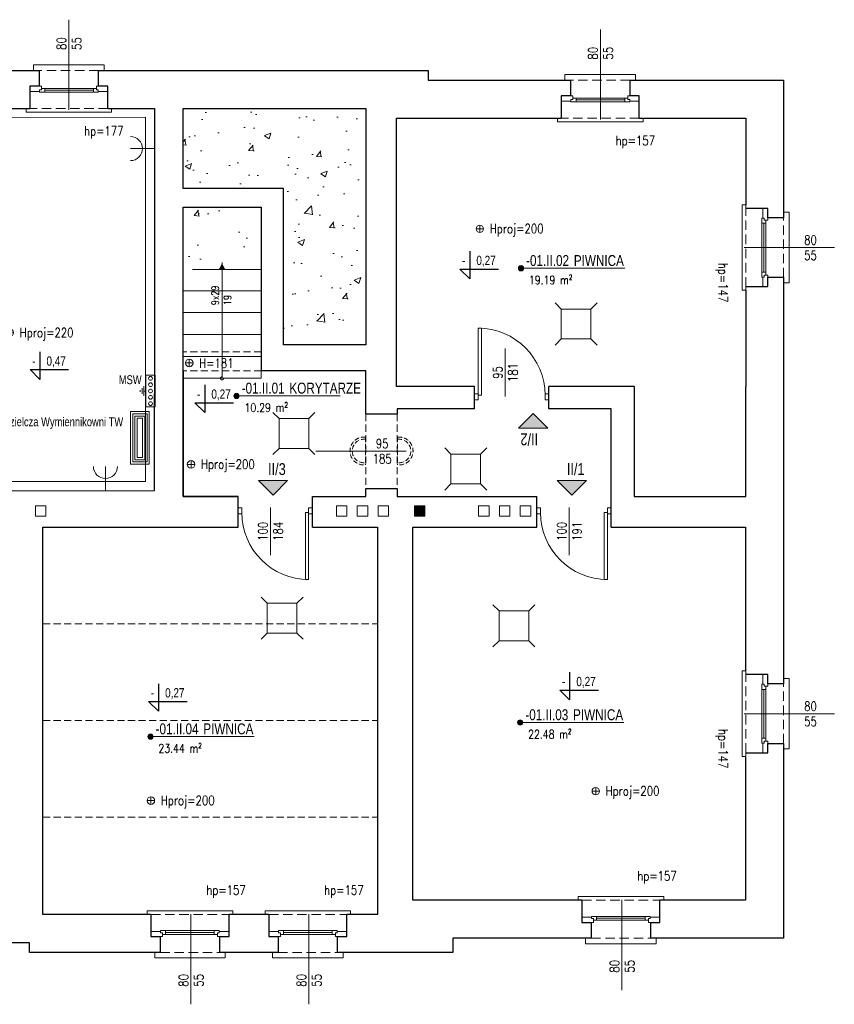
# Model space of a CAD drawing. Header units: millimetres. Extents: x 284606 to 628701, y -213781 to -93475.
# Tile 94 of 102: x 313745 to 314841, y -102300 to -100976. Entities that reach past the tile are written whole.
import ezdxf
from ezdxf.enums import TextEntityAlignment as Align

# ---------------------------------------------------------------- set-up
doc = ezdxf.new("R2010")
doc.units = ezdxf.units.MM
doc.linetypes.add('ACAD_ISO10W100', pattern=[18, 12, -3, 0, -3])
doc.linetypes.add('HIDDEN', pattern=[9.525, 6.35, -3.175])
doc.layers.get('0').update_dxf_attribs({"lineweight": 0})
for name, color, linetype, lineweight in [('!STR_Konstrukcja 0.20', 200, 'Continuous', 20), ('!STR_Konstrukcja 0.30', 64, 'Continuous', 30), ('!STR_Ocieplenie 0.05', 1, 'Continuous', 5), ('!STR_Opisy 0.09', 8, 'Continuous', 9), ('!STR_Przerywana 0.09', 8, 'HIDDEN', 9), ('!STR_Stolarka drzwiowa', 8, 'Continuous', 15), ('!STR_Stolarka okienna', 72, 'Continuous', 15), ('I-ee-tekst', 7, 'Continuous', 13)]:
    doc.layers.add(name, color=color, linetype=linetype, lineweight=lineweight)
for name, color, linetype, lineweight, true_color in [('!STR_Kreskowanie ścian', 7, 'Continuous', 5, 0xa6a6a6), ('!STR_Oświetlenie', 7, 'ACAD_ISO10W100', 5, 0xefb42a), ('!STR_Wentylacja', 7, 'Continuous', 15, 0x3399ff)]:
    doc.layers.add(name, color=color, linetype=linetype, lineweight=lineweight, true_color=true_color)
doc.layers.add('AB1 - OPISY', color=7, linetype='Continuous')
doc.styles.add('1_50', font='txt', dxfattribs={"width": 0.8})
doc.styles.add('AB_Arial', font='NirmalaS.ttf')
doc.styles.add('E_simplex', font='arial.ttf', dxfattribs={"width": 0.75})
doc.styles.add('EKO 1-10', font='romans.shx', dxfattribs={"width": 0.8, "height": 15})
doc.styles.add('EKO 1-5', font='romans.shx', dxfattribs={"width": 0.8, "height": 10})
pattern_1 = [(50, (25876.69, -844.5), (91.092334, -7.969543), [9.525, -104.775]), (355, (25876.69, -844.5), (-17.62171, 95.528423), [7.62, -83.820292]), (100.451445, (25884.28, -845.16), (73.470624, 87.558876), [8.095004, -89.045122]), (46.1842, (25876.69, -819.1), (135.53952, -21.021164), [14.2875, -157.1625]), (96.63556, (25887.99, -820.85), (118.702067, 123.71306), [12.14251, -133.567804]), (351.18415, (25876.69, -819.1), (118.70207, 123.71306), [11.429984, -125.729866]), (21, (25889.39, -825.45), (75.807196, -51.1326), [9.525, -104.775]), (326, (25889.39, -825.45), (30.901014, 92.093983), [7.62, -83.82]), (71.451445, (25895.71, -829.71), (106.70821, 40.961384), [8.095004, -89.04497]), (37.5, (25876.693, -844.5), (1.5443016, 42.2775194), [0, -82.804, 0, -85.09, 0, -84.1375]), (7.5, (25876.693, -844.5), (33.409831, 50.0902874), [0, -48.514, 0, -80.899, 0, -32.0675]), (327.5, (25848.372, -844.5), (67.7952976, -2.864372), [0, -31.75, 0, -99.06, 0, -131.445]), (317.5, (25835.67, -844.5), (74.064591, 12.713246), [0, -41.275, 0, -65.786, 0, -93.345])]

# ---------------------------------------------------------------- blocks, each defined once
blk = doc.blocks.new('*U117')
at = {"layer": '!STR_Opisy 0.09', "linetype": 'Continuous'}
blk.add_line((0, -153.5), (0, -32.2), dxfattribs=at)
at = {"layer": '!STR_Opisy 0.09', "linetype": 'Continuous', "style": 'EKO 1-5', "width": 0.8}
blk.add_attdef('HP=', (-20.5, 2.3), '', height=12.5, rotation=180, dxfattribs=at)
blk.add_attdef('SZER', text='', height=12.5, rotation=270, dxfattribs=at).set_placement((0, -121.4), align=Align.BOTTOM_CENTER)
at = {"layer": '!STR_Opisy 0.09', "ltscale": 0.7, "style": 'EKO 1-5', "width": 0.8}
blk.add_attdef('WYS', text='', height=12.5, rotation=270, dxfattribs=at).set_placement((-10.5, -121.4), align=Align.MIDDLE_CENTER)
blk = doc.blocks.new('*U109')
at = {"layer": '!STR_Opisy 0.09', "linetype": 'Continuous'}
blk.add_line((0, 32.1), (0, -89.2), dxfattribs=at)
at = {"layer": '!STR_Opisy 0.09', "ltscale": 0.7, "style": 'EKO 1-5', "width": 0.8}
blk.add_attdef('WYS', text='', height=12.5, rotation=270, dxfattribs=at).set_placement((-10.5, 0), align=Align.MIDDLE_CENTER)
at = {"layer": '!STR_Opisy 0.09', "linetype": 'Continuous', "style": 'EKO 1-5', "width": 0.8}
blk.add_attdef('SZER', text='', height=12.5, rotation=270, dxfattribs=at).set_placement((0, 0), align=Align.BOTTOM_CENTER)
blk.add_attdef('HP=', (-20.5, -115.3), '', height=12.5, rotation=180, dxfattribs=at)
blk = doc.blocks.new('NR MIESZ')
h = blk.add_hatch(color=256)
h.dxf.hatch_style = 1
h.paths.add_polyline_path([(-24.5, -24.5), (0, 0), (24.5, -24.5)])
blk.add_lwpolyline([(-24.5, -24.5), (0, 0), (24.5, -24.5), (-24.5, -24.5)])
at = {"ltscale": 1.5, "style": 'AB_Arial', "width": 0.8}
for p in [(-33.2, -50.6), (-33.2, -83)]:
    blk.add_attdef('NR_POM.', p, '', height=20, rotation=0, dxfattribs=at)
blk = doc.blocks.new('wysokosc2')
at = {"ltscale": 2}
for points in [[(-5.1, 0), (5, 0)], [(0, 5.1), (0, -5.1)]]:
    blk.add_lwpolyline(points, dxfattribs=at)
blk.add_circle((0, 0), 5.03, dxfattribs=at)
at = {"ltscale": 2, "style": 'EKO 1-5', "width": 0.8}
blk.add_attdef('WYS', (13.3, -6), '', height=12.5, dxfattribs=at)
blk = doc.blocks.new('*U459')
at = {"ltscale": 0.3}
blk.add_hatch(color=256, dxfattribs=at).paths.add_polyline_path([(-0.9, 50, 1), (6.8, 50, 1)])
at = {"ltscale": 1.5}
blk.add_line((17.6, 50), (154.6, 50), dxfattribs=at)
at = {"ltscale": 0.3}
blk.add_lwpolyline([(17.6, 50), (3, 50)], dxfattribs=at)
blk.add_circle((3, 50), 3.86, dxfattribs=at)
at = {"ltscale": 1.5, "width": 0.8}
for tag, p, height, style in [('NR_POM.', (10.5, 53.4), 16, 'AB_Arial'), ('NAZWA_POMIESZCZENIA', (66.9, 53.4), 16, 'AB_Arial'), ('POSADZKA', (9.1, 4), 12.5, 'EKO 1-5')]:
    blk.add_attdef(tag, p, '', height=height, rotation=0, dxfattribs=dict(at, style=style))
at = {"ltscale": 1.5, "style": 'EKO 1-5', "width": 0.8}
blk.add_attdef('POWIERZCHNIA', text='', height=12.5, rotation=0, dxfattribs=at).set_placement((78.1, 22.9), align=Align.BOTTOM_RIGHT)
blk = doc.blocks.new('*U120')
at = {"layer": '!STR_Opisy 0.09', "linetype": 'Continuous'}
blk.add_line((0, 32.1), (0, -89.2), dxfattribs=at)
at = {"layer": '!STR_Opisy 0.09', "ltscale": 0.7, "style": 'EKO 1-5', "width": 0.8}
blk.add_attdef('WYS', text='', height=12.5, rotation=270, dxfattribs=at).set_placement((-10.5, 0), align=Align.MIDDLE_CENTER)
at = {"layer": '!STR_Opisy 0.09', "linetype": 'Continuous', "style": 'EKO 1-5', "width": 0.8}
blk.add_attdef('SZER', text='', height=12.5, rotation=270, dxfattribs=at).set_placement((0, 0), align=Align.BOTTOM_CENTER)
blk.add_attdef('HP=', (50.5, -134.6), '', height=12.5, rotation=180, dxfattribs=at)
blk = doc.blocks.new('*U195')
at = {"layer": '!STR_Opisy 0.09', "linetype": 'Continuous'}
blk.add_line((-51.5, 6.9), (-51.5, -57.3), dxfattribs=at)
at = {"layer": '!STR_Stolarka drzwiowa'}
for points in [[(-90, 6.2), (-95, 6.2), (-95, -1.8), (-90, -1.8)], [(0, 0), (0, -90), (-4.4, -90), (-4.4, 0)], [(5, 6.2), (0, 6.2), (0, -1.8), (5, -1.8)]]:
    blk.add_lwpolyline(points, close=True, dxfattribs=at)
blk.add_arc((0, 0), 90, 180, 270, dxfattribs=at)
at = {"layer": '!STR_Opisy 0.09', "linetype": 'Continuous', "style": 'EKO 1-10', "width": 0.8}
blk.add_attdef('SZER', text='', height=12.5, rotation=90, dxfattribs=at).set_placement((-51.5, -25.2), align=Align.BOTTOM_CENTER)
at = {"layer": '!STR_Opisy 0.09', "ltscale": 0.7, "style": 'EKO 1-10', "width": 0.8}
blk.add_attdef('WYS', text='', height=12.5, rotation=90, dxfattribs=at).set_placement((-41, -25.2), align=Align.MIDDLE_CENTER)
blk = doc.blocks.new('*U516')
at = {"layer": '!STR_Opisy 0.09', "linetype": 'Continuous'}
blk.add_line((36.3, 62.6), (36.3, -1.6), dxfattribs=at)
at = {"layer": '!STR_Stolarka drzwiowa'}
for points in [[(0, 0), (0, 90), (4.4, 90), (4.4, 0)], [(-5, -6.2), (0, -6.2), (0, 1.8), (-5, 1.8)], [(90, -6.2), (95, -6.2), (95, 1.8), (90, 1.8)]]:
    blk.add_lwpolyline(points, close=True, dxfattribs=at)
blk.add_arc((0, 0), 90, 0, 90, dxfattribs=at)
at = {"layer": '!STR_Opisy 0.09', "linetype": 'Continuous', "style": 'EKO 1-10', "width": 0.8}
blk.add_attdef('SZER', text='', height=12.5, rotation=90, dxfattribs=at).set_placement((36.3, 30.5), align=Align.BOTTOM_CENTER)
at = {"layer": '!STR_Opisy 0.09', "ltscale": 0.7, "style": 'EKO 1-10', "width": 0.8}
blk.add_attdef('WYS', text='', height=12.5, rotation=90, dxfattribs=at).set_placement((46.8, 30.5), align=Align.MIDDLE_CENTER)
blk = doc.blocks.new('nowe gniazdko')
at = {"layer": '!STR_Oświetlenie', "color": 3, "linetype": 'ByBlock', "lineweight": 5, "ltscale": 0.5, "true_color": 0x00f000}
blk.add_line((0, 32.4), (0, 0), dxfattribs=at)
blk.add_arc((0, 32.4), 16.2, 180, 0, dxfattribs=at)
blk = doc.blocks.new('rozdzielnica ele')
at = {"layer": '!STR_Ocieplenie 0.05'}
for points in [[(0, 25.3), (70.7, 25.3), (70.7, 0), (0, 0)], [(3, 22.3), (67.7, 22.3), (67.7, 3), (3, 3)], [(6, 19.3), (64.7, 19.3), (64.7, 6), (6, 6)], [(9, 16.3), (61.7, 16.3), (61.7, 9), (9, 9)]]:
    blk.add_lwpolyline(points, close=True, dxfattribs=at)
blk = doc.blocks.new('plafon')
at = {"layer": '!STR_Oświetlenie', "linetype": 'ACAD_ISO10W100', "lineweight": 5, "ltscale": 0.5}
blk.add_line((-18.7, 0), (18.7, 0), dxfattribs=at)
for radius, start, end in [(18.8, 173.9141, 6.0859), (15.8, 172.755, 7.245)]:
    blk.add_arc((0, -2), radius, start, end, dxfattribs=at)
blk = doc.blocks.new('GSU')
at = {"color": 6}
for p, q in [((2.5, 1.5), (-2.5, 1.5)), ((-2.5, 1.5), (-2.5, 0)), ((-2.5, 0), (2.5, 0)), ((0, -0.3), (0, 0)), ((2.5, 0), (2.5, 1.5)), ((0, -0.3), (-0.75, -0.3)), ((-0.45, -0.6), (0.45, -0.6)), ((-0.15, -0.9), (0.15, -0.9)), ((0, -0.3), (0.75, -0.3))]:
    blk.add_line(p, q, dxfattribs=at)
for centre in [(-2, 0.75), (-1, 0.75), (0, 0.75), (1, 0.75), (2, 0.75)]:
    blk.add_circle(centre, 0.3)

msp = doc.modelspace()

# ---------------------------------------------------------------- hatches: boundary and pattern name
at = {"layer": '!STR_Kreskowanie ścian', "ltscale": 1.5}
h = msp.add_hatch(dxfattribs=at)
h.set_pattern_fill('AR-CONC', color=8, scale=0.5)
h.set_pattern_definition(pattern_1)
h.paths.add_polyline_path([(313226.7, -101327.4), (313031.7, -101327.4), (313031.7, -101206.4), (312927.1, -101206.4), (312927.1, -101327.4), (312927.1, -101446.4), (313226.7, -101446.4)])
h.paths.add_polyline_path([(314211.1, -101095.4), (314100.1, -101095.4), (313965.1, -101095.4), (313965.1, -101203.4), (314100.1, -101203.4), (314100.1, -101413.4), (314211.1, -101413.4)])
h = msp.add_hatch(dxfattribs=at)
h.set_pattern_fill('AR-CONC', color=8, scale=0.5)
h.set_pattern_definition(pattern_1)
h.paths.add_polyline_path([(313127.3, -101206.4), (313056.7, -101206.4), (313056.7, -101302.4), (313098.3, -101302.4)])
h.paths.add_polyline_path([(314070.1, -101228.4), (313965.1, -101228.4), (313965.1, -101309.9), (314070.1, -101285.4)])
at = {"layer": '!STR_Opisy 0.09', "linetype": 'Continuous'}
h = msp.add_hatch(color=8, dxfattribs=at)
h.dxf.hatch_style = 1
h.paths.add_polyline_path([(314013.4, -101311.7), (314017.6, -101304), (314017.6, -101311.7)])
h.paths.add_polyline_path([(314017.6, -101311.7), (314017.6, -101304), (314021.7, -101311.7)])
at = {"layer": '!STR_Wentylacja', "ltscale": 1.5}
h = msp.add_hatch(color=8, dxfattribs=at)
h.dxf.hatch_style = 1
h.paths.add_polyline_path([(314290.5, -101629.8), (314276.5, -101629.8), (314276.5, -101643.8), (314290.5, -101643.8)])

# ---------------------------------------------------------------- linework, layer by layer
at = {"layer": '!STR_Konstrukcja 0.20', "color": 8, "ltscale": 1.5}
for p, q in [((314070.1, -101311.9), (313977.9, -101311.9)), ((314070.1, -101340.9), (313965.1, -101340.9)), ((314070.1, -101369.9), (313965.1, -101369.9)), ((314070.1, -101399.4), (313965.1, -101399.4)), ((314070.1, -101428.9), (313965.1, -101428.9)), ((314070.1, -101458.4), (313965.1, -101458.4)), ((314070.1, -101448.4), (314070.1, -101458.4))]:
    msp.add_line(p, q, dxfattribs=at)
at = {"layer": '!STR_Konstrukcja 0.20', "color": 8, "linetype": 'Continuous', "lineweight": 15}
for points in [[(313851.5, -101044.4), (313859, -101044.4), (313859, -101036.9), (313764, -101036.9), (313764, -101044.4), (313771.5, -101044.4)], [(314566.4, -101057.4), (314573.9, -101057.4), (314573.9, -101049.9), (314478.9, -101049.9), (314478.9, -101057.4), (314486.4, -101057.4)], [(313864, -101095.4), (313869, -101095.4), (313869, -101100.4), (313754, -101100.4), (313754, -101095.4), (313759, -101095.4)], [(314578.9, -101108.4), (314583.9, -101108.4), (314583.9, -101113.4), (314468.9, -101113.4), (314468.9, -101108.4), (314473.9, -101108.4)], [(314722.1, -101335.1), (314722.1, -101340.1), (314717.1, -101340.1), (314717.1, -101225.1), (314722.1, -101225.1), (314722.1, -101230.1)], [(314773.1, -101322.6), (314773.1, -101330.1), (314780.6, -101330.1), (314780.6, -101235.1), (314773.1, -101235.1), (314773.1, -101242.6)], [(314722.1, -101961.9), (314722.1, -101966.9), (314717.1, -101966.9), (314717.1, -101851.9), (314722.1, -101851.9), (314722.1, -101856.9)], [(314773.1, -101949.4), (314773.1, -101956.9), (314780.6, -101956.9), (314780.6, -101861.9), (314773.1, -101861.9), (314773.1, -101869.4)], [(314501.7, -102160.4), (314496.7, -102160.4), (314496.7, -102155.4), (314611.7, -102155.4), (314611.7, -102160.4), (314606.7, -102160.4)], [(313922, -102179.4), (313917, -102179.4), (313917, -102174.4), (314032, -102174.4), (314032, -102179.4), (314027, -102179.4)], [(314080.6, -102179.4), (314075.6, -102179.4), (314075.6, -102174.4), (314190.6, -102174.4), (314190.6, -102179.4), (314185.6, -102179.4)], [(314514.2, -102211.4), (314506.7, -102211.4), (314506.7, -102218.9), (314601.7, -102218.9), (314601.7, -102211.4), (314594.2, -102211.4)], [(313934.5, -102230.4), (313927, -102230.4), (313927, -102237.9), (314022, -102237.9), (314022, -102230.4), (314014.5, -102230.4)], [(314093.1, -102230.4), (314085.6, -102230.4), (314085.6, -102237.9), (314180.6, -102237.9), (314180.6, -102230.4), (314173.1, -102230.4)]]:
    msp.add_lwpolyline(points, dxfattribs=at)
at = {"layer": '!STR_Konstrukcja 0.30', "color": 8, "ltscale": 1.5}
for p, q in [((314357.1, -101499.4), (314357.1, -101469.4)), ((314457.1, -101499.4), (314457.1, -101469.4)), ((314211.1, -101506.4), (314253.1, -101506.4)), ((314211.1, -101606.4), (314253.1, -101606.4)), ((314039.1, -101658.4), (314039.1, -101617.4)), ((314139.1, -101658.4), (314139.1, -101617.4)), ((314441.1, -101658.4), (314441.1, -101617.4)), ((314541.1, -101658.4), (314541.1, -101617.4))]:
    msp.add_line(p, q, dxfattribs=at)
for points in [[(313685.5, -101044.4), (313771.5, -101044.4)], [(313851.5, -101044.4), (314294.7, -101044.4), (314294.7, -101057.4), (314486.4, -101057.4)], [(314566.4, -101057.4), (314773.1, -101057.4), (314773.1, -101242.6)], [(313698, -101095.4), (313759, -101095.4)], [(313864, -101095.4), (313926.7, -101095.4), (313926.7, -101479.4)], [(314100.1, -101203.4), (313965.1, -101203.4), (313965.1, -101095.4), (314100.1, -101095.4)], [(314100.1, -101095.4), (314211.1, -101095.4), (314211.1, -101413.4), (314100.1, -101413.4), (314100.1, -101203.4)], [(314357.1, -101469.4), (314252.1, -101469.4), (314252.1, -101108.4), (314473.9, -101108.4)], [(314578.9, -101108.4), (314722.1, -101108.4), (314722.1, -101225.1)], [(314039.1, -101617.4), (313965.1, -101617.4), (313965.1, -101228.4), (314070.1, -101228.4), (314070.1, -101448.4)], [(314773.1, -101322.6), (314773.1, -101869.4)], [(314722.1, -101340.1), (314722.1, -101469.4)], [(313965.1, -101448.4), (313965.1, -101617.4), (314039.1, -101617.4)], [(314211.1, -101506.4), (314211.1, -101448.4), (314070.1, -101448.4)], [(314572.1, -101469.4), (314457.1, -101469.4)], [(314572.1, -101469.4), (314572.1, -101617.4), (314722.1, -101617.4), (314722.1, -101469.4)], [(313617.7, -101583.2), (313617.7, -101609.6), (313926.7, -101609.4), (313926.7, -101479.4)], [(314357.1, -101499.4), (314253.1, -101499.4), (314253.1, -101506.4)], [(314541.1, -101617.4), (314541.1, -101617.4), (314541.1, -101499.4), (314457.1, -101499.4)], [(314139.1, -101617.4), (314211.1, -101617.4), (314211.1, -101606.4)], [(314253.1, -101606.4), (314253.1, -101617.4), (314441.1, -101617.4)], [(313922, -102179.4), (313776.7, -102179.4), (313776.7, -101658.4), (314039.1, -101658.4)], [(314139.1, -101658.4), (314226.7, -101658.4), (314226.7, -102179.4), (314185.6, -102179.4)], [(314501.7, -102160.4), (314274.1, -102160.4), (314274.1, -101658.4), (314441.1, -101658.4)], [(314541.1, -101658.4), (314721.9, -101658.4), (314721.9, -101851.9)], [(314773.1, -101949.4), (314773.1, -102211.4), (314594.2, -102211.4)], [(314721.9, -101966.9), (314721.9, -102160.4), (314606.7, -102160.4)], [(314080.6, -102179.4), (314027, -102179.4)], [(314514.2, -102211.4), (314327.9, -102211.4), (314327.9, -102230.4), (314173.1, -102230.4)], [(313934.5, -102230.4), (313758.7, -102230.4), (313758.7, -102217.4), (313662, -102217.4)], [(314093.1, -102230.4), (314014.5, -102230.4)]]:
    msp.add_lwpolyline(points, dxfattribs=at)
at = {"layer": '!STR_Konstrukcja 0.30', "color": 8, "ltscale": 2}
for points in [[(313771.5, -101044.4), (313771.5, -101065.5), (313759, -101065.5), (313759, -101095.4)], [(313864, -101095.4), (313864, -101065.5), (313851.5, -101065.5), (313851.5, -101044.4)], [(314486.4, -101057.4), (314486.4, -101078.5), (314473.9, -101078.5), (314473.9, -101108.4)], [(314578.9, -101108.4), (314578.9, -101078.5), (314566.4, -101078.5), (314566.4, -101057.4)], [(314773.1, -101242.6), (314751.9, -101242.6), (314751.9, -101230.1), (314722.1, -101230.1)], [(314722.1, -101335.1), (314751.9, -101335.1), (314751.9, -101322.6), (314773.1, -101322.6)], [(314773.1, -101869.4), (314751.9, -101869.4), (314751.9, -101856.9), (314722.1, -101856.9)], [(314722.1, -101961.9), (314751.9, -101961.9), (314751.9, -101949.4), (314773.1, -101949.4)], [(314501.7, -102160.4), (314501.7, -102190.2), (314514.2, -102190.2), (314514.2, -102211.4)], [(314594.2, -102211.4), (314594.2, -102190.2), (314606.7, -102190.2), (314606.7, -102160.4)], [(313922, -102179.4), (313922, -102209.2), (313934.5, -102209.2), (313934.5, -102230.4)], [(314014.5, -102230.4), (314014.5, -102209.2), (314027, -102209.2), (314027, -102179.4)], [(314080.6, -102179.4), (314080.6, -102209.2), (314093.1, -102209.2), (314093.1, -102230.4)], [(314173.1, -102230.4), (314173.1, -102209.2), (314185.6, -102209.2), (314185.6, -102179.4)]]:
    msp.add_lwpolyline(points, dxfattribs=at)
at = {"layer": '!STR_Opisy 0.09', "color": 8}
for points in [[(313467.7, -101460.9), (313467.7, -101107.5), (313914.7, -101107.2), (313914.7, -101597.4), (313617.7, -101597.4)], [(314473.8, -101365.3), (314465.5, -101357)], [(314473.8, -101365.3), (314473.8, -101405.4), (314513.8, -101405.4), (314513.8, -101365.3), (314473.8, -101365.3)], [(314513.8, -101365.3), (314522.1, -101357)], [(314473.8, -101405.4), (314465.5, -101413.7)], [(314513.8, -101405.4), (314522.1, -101413.7)], [(314094.3, -101512.5), (314086, -101504.2)], [(314094.3, -101512.5), (314094.3, -101552.7), (314134.3, -101552.7), (314134.3, -101512.5), (314094.3, -101512.5)], [(314134.3, -101512.5), (314142.6, -101504.2)], [(314094.3, -101552.7), (314086, -101560.9)], [(314134.3, -101552.7), (314142.6, -101560.9)], [(314325.4, -101560.3), (314317.1, -101552)], [(314365.4, -101560.3), (314373.6, -101552)], [(314325.4, -101560.3), (314325.4, -101600.4), (314365.4, -101600.4), (314365.4, -101560.3), (314325.4, -101560.3)], [(314325.4, -101600.4), (314317.1, -101608.7)], [(314365.4, -101600.4), (314373.7, -101608.7)], [(314078.3, -101760.9), (314070, -101752.6)], [(314078.3, -101760.9), (314078.3, -101801), (314118.3, -101801), (314118.3, -101760.9), (314078.3, -101760.9)], [(314118.3, -101760.9), (314126.6, -101752.6)], [(314390.2, -101771.2), (314381.9, -101762.9)], [(314430.2, -101771.2), (314438.5, -101762.9)], [(314390.2, -101771.2), (314390.2, -101811.3), (314430.2, -101811.3), (314430.2, -101771.2), (314390.2, -101771.2)], [(314078.3, -101801), (314070, -101809.3)], [(314118.3, -101801), (314126.6, -101809.3)], [(314390.2, -101811.3), (314381.9, -101819.6)], [(314430.2, -101811.3), (314438.5, -101819.6)]]:
    msp.add_lwpolyline(points, dxfattribs=at)
at = {"layer": '!STR_Opisy 0.09', "color": 8, "linetype": 'Continuous'}
msp.add_lwpolyline([(314017.6, -101458.4), (314017.6, -101302.6)], dxfattribs=at)
at = {"layer": '!STR_Przerywana 0.09', "color": 8, "ltscale": 1.5}
for p, q in [((314070.1, -101422.9), (313965.1, -101422.9)), ((314070.1, -101448.4), (313965.1, -101448.4)), ((314211.1, -101506.4), (314211.1, -101606.4)), ((314253.1, -101506.4), (314253.1, -101606.4)), ((313776.7, -101788.4), (314226.7, -101788.4)), ((313776.7, -101918.4), (314226.7, -101918.4)), ((313776.7, -102048.4), (314226.7, -102048.4))]:
    msp.add_line(p, q, dxfattribs=at)
at = {"layer": '!STR_Przerywana 0.09', "color": 8, "ltscale": 2}
for points in [[(313851.5, -101044.4), (313771.5, -101044.4)], [(314566.4, -101057.4), (314486.4, -101057.4)], [(313864, -101095.4), (313759, -101095.4)], [(314578.9, -101108.4), (314473.9, -101108.4)], [(314722.1, -101335.1), (314722.1, -101230.1)], [(314773.1, -101322.6), (314773.1, -101242.6)], [(314722.1, -101961.9), (314722.1, -101856.9)], [(314773.1, -101949.4), (314773.1, -101869.4)], [(314501.7, -102160.4), (314606.7, -102160.4)], [(313922, -102179.4), (314027, -102179.4)], [(314080.6, -102179.4), (314185.6, -102179.4)], [(314514.2, -102211.4), (314594.2, -102211.4)], [(313934.5, -102230.4), (314014.5, -102230.4)], [(314093.1, -102230.4), (314173.1, -102230.4)]]:
    msp.add_lwpolyline(points, dxfattribs=at)
at = {"layer": '!STR_Przerywana 0.09', "color": 8, "ltscale": 1.5}
msp.add_circle((314017.6, -101458.4), 2.17, dxfattribs=at)
at = {"layer": '!STR_Stolarka okienna', "color": 8, "ltscale": 0.3}
for points in [[(313759, -101072.6), (313759, -101065.5), (313774.5, -101065.5), (313774.5, -101070.7), (313772, -101070.7), (313772, -101072.6), (313759, -101072.6)], [(313772, -101073.7), (313772, -101070.7), (313774.5, -101070.7), (313774.5, -101068.5), (313848.6, -101068.5), (313848.6, -101070.7), (313851.1, -101070.7), (313851.1, -101073.7), (313772, -101073.7)], [(313779, -101073.7), (313779, -101068.5)], [(313779, -101071.1), (313844.5, -101071.1)], [(313844.5, -101068.5), (313844.5, -101073.7)], [(313864, -101072.6), (313864, -101065.5), (313848.6, -101065.5), (313848.6, -101070.7), (313851.1, -101070.7), (313851.1, -101072.6), (313864, -101072.6)], [(314473.9, -101085.6), (314473.9, -101078.5), (314489.5, -101078.5), (314489.5, -101083.7), (314487, -101083.7), (314487, -101085.6), (314473.9, -101085.6)], [(314487, -101086.7), (314487, -101083.7), (314489.5, -101083.7), (314489.5, -101081.5), (314563.5, -101081.5), (314563.5, -101083.7), (314566, -101083.7), (314566, -101086.7), (314487, -101086.7)], [(314493.9, -101086.7), (314493.9, -101081.5)], [(314493.9, -101084.1), (314559.4, -101084.1)], [(314559.4, -101081.5), (314559.4, -101086.7)], [(314578.9, -101085.6), (314578.9, -101078.5), (314563.5, -101078.5), (314563.5, -101083.7), (314566, -101083.7), (314566, -101085.6), (314578.9, -101085.6)], [(314744.9, -101230.1), (314751.9, -101230.1), (314751.9, -101245.6), (314746.8, -101245.6), (314746.8, -101243.1), (314744.9, -101243.1), (314744.9, -101230.1)], [(314743.8, -101243.1), (314746.8, -101243.1), (314746.8, -101245.6), (314748.9, -101245.6), (314748.9, -101319.7), (314746.8, -101319.7), (314746.8, -101322.2), (314743.8, -101322.2), (314743.8, -101243.1)], [(314743.8, -101250), (314748.9, -101250)], [(314746.3, -101250), (314746.3, -101315.6)], [(314748.9, -101315.6), (314743.8, -101315.6)], [(314744.9, -101335.1), (314751.9, -101335.1), (314751.9, -101319.7), (314746.8, -101319.7), (314746.8, -101322.2), (314744.9, -101322.2), (314744.9, -101335.1)], [(314744.9, -101856.9), (314751.9, -101856.9), (314751.9, -101872.4), (314746.8, -101872.4), (314746.8, -101869.9), (314744.9, -101869.9), (314744.9, -101856.9)], [(314743.8, -101869.9), (314746.8, -101869.9), (314746.8, -101872.4), (314748.9, -101872.4), (314748.9, -101946.5), (314746.8, -101946.5), (314746.8, -101949), (314743.8, -101949), (314743.8, -101869.9)], [(314743.8, -101876.9), (314748.9, -101876.9)], [(314746.3, -101876.9), (314746.3, -101942.4)], [(314748.9, -101942.4), (314743.8, -101942.4)], [(314744.9, -101961.9), (314751.9, -101961.9), (314751.9, -101946.5), (314746.8, -101946.5), (314746.8, -101949), (314744.9, -101949), (314744.9, -101961.9)], [(314501.7, -102183.1), (314501.7, -102190.2), (314517.1, -102190.2), (314517.1, -102185), (314514.6, -102185), (314514.6, -102183.1), (314501.7, -102183.1)], [(314593.7, -102182.1), (314593.7, -102185), (314591.2, -102185), (314591.2, -102187.2), (314517.1, -102187.2), (314517.1, -102185), (314514.6, -102185), (314514.6, -102182.1), (314593.7, -102182.1)], [(314521.2, -102187.2), (314521.2, -102182.1)], [(314586.8, -102184.6), (314521.2, -102184.6)], [(314586.8, -102182.1), (314586.8, -102187.2)], [(314606.7, -102183.1), (314606.7, -102190.2), (314591.2, -102190.2), (314591.2, -102185), (314593.7, -102185), (314593.7, -102183.1), (314606.7, -102183.1)], [(313922, -102202.1), (313922, -102209.2), (313937.4, -102209.2), (313937.4, -102204), (313934.9, -102204), (313934.9, -102202.1), (313922, -102202.1)], [(314013.9, -102201.1), (314013.9, -102204), (314011.4, -102204), (314011.4, -102206.2), (313937.4, -102206.2), (313937.4, -102204), (313934.9, -102204), (313934.9, -102201.1), (314013.9, -102201.1)], [(313941.5, -102206.2), (313941.5, -102201.1)], [(314007, -102201.1), (314007, -102206.2)], [(314027, -102202.1), (314027, -102209.2), (314011.4, -102209.2), (314011.4, -102204), (314013.9, -102204), (314013.9, -102202.1), (314027, -102202.1)], [(314080.6, -102202.1), (314080.6, -102209.2), (314096, -102209.2), (314096, -102204), (314093.5, -102204), (314093.5, -102202.1), (314080.6, -102202.1)], [(314172.5, -102201.1), (314172.5, -102204), (314170, -102204), (314170, -102206.2), (314096, -102206.2), (314096, -102204), (314093.5, -102204), (314093.5, -102201.1), (314172.5, -102201.1)], [(314100.1, -102206.2), (314100.1, -102201.1)], [(314165.6, -102201.1), (314165.6, -102206.2)], [(314185.6, -102202.1), (314185.6, -102209.2), (314170, -102209.2), (314170, -102204), (314172.5, -102204), (314172.5, -102202.1), (314185.6, -102202.1)], [(314007, -102203.6), (313941.5, -102203.6)], [(314165.6, -102203.6), (314100.1, -102203.6)]]:
    msp.add_lwpolyline(points, dxfattribs=at)
at = {"layer": '!STR_Wentylacja', "color": 8, "ltscale": 1.5}
for points in [[(313766.4, -101629.8), (313766.4, -101643.8), (313780.4, -101643.8), (313780.4, -101629.8)], [(314171.5, -101629.8), (314171.5, -101643.8), (314185.5, -101643.8), (314185.5, -101629.8)], [(314199.5, -101629.8), (314199.5, -101643.8), (314213.5, -101643.8), (314213.5, -101629.8)], [(314227.5, -101629.8), (314227.5, -101643.8), (314241.5, -101643.8), (314241.5, -101629.8)], [(314276.5, -101629.8), (314276.5, -101643.8), (314290.5, -101643.8), (314290.5, -101629.8)], [(314362.8, -101629.8), (314362.8, -101643.8), (314376.8, -101643.8), (314376.8, -101629.8)], [(314390.8, -101629.8), (314390.8, -101643.8), (314404.8, -101643.8), (314404.8, -101629.8)], [(314418.8, -101629.8), (314418.8, -101643.8), (314432.8, -101643.8), (314432.8, -101629.8)]]:
    msp.add_lwpolyline(points, close=True, dxfattribs=at)
at = {"layer": 'AB1 - OPISY', "color": 8}
for p, q in [((314350.7, -101287.6), (314350.7, -101324.7)), ((314337.5, -101311.6), (314389.4, -101311.6)), ((314337.5, -101311.6), (314350.7, -101324.7)), ((313772.4, -101422.8), (313772.4, -101459.9)), ((313759.3, -101446.8), (313811.1, -101446.8)), ((313759.3, -101446.8), (313772.4, -101459.9)), ((313994.2, -101467.3), (313994.2, -101504.4)), ((313981, -101491.3), (314032.9, -101491.3)), ((313981, -101491.3), (313994.2, -101504.4)), ((314485.2, -101853.8), (314485.2, -101891)), ((313932, -101869.1), (313932, -101906.2)), ((314472.1, -101877.8), (314523.9, -101877.8)), ((314472.1, -101877.8), (314485.2, -101891)), ((313918.8, -101893.1), (313970.7, -101893.1)), ((313918.8, -101893.1), (313932, -101906.2))]:
    msp.add_line(p, q, dxfattribs=at)

# ---------------------------------------------------------------- block references
at = {"layer": '!STR_Konstrukcja 0.30', "color": 8, "ltscale": 1.5}
for name, p, rotation, values in [('*U117', (313811.5, -101129.7), 180, {'SZER': '80', 'WYS': '55', 'HP=': 'hp=177'}), ('*U117', (314526.5, -101142.7), 180, {'SZER': '80', 'WYS': '55', 'HP=': 'hp=157'}), ('*U117', (314687.8, -101282.6), 89.99999999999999, {'SZER': '80', 'WYS': '55', 'HP=': 'hp=147'}), ('*U117', (314687.8, -101909.4), 89.99999999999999, {'SZER': '80', 'WYS': '55', 'HP=': 'hp=147'}), ('*U109', (314555.6, -102249.1), 180, {'SZER': '80', 'WYS': '55', 'HP=': 'hp=157'}), ('*U109', (313975.8, -102268.1), 180, {'SZER': '80', 'WYS': '55', 'HP=': 'hp=157'}), ('*U109', (314134.4, -102268.1), 180, {'SZER': '80', 'WYS': '55', 'HP=': 'hp=157'})]:
    msp.add_blockref(name, p, dxfattribs=dict(at, rotation=rotation)).add_auto_attribs(values)
ref = msp.add_blockref('*U120', (314233, -101556.2), dxfattribs=dict(at, xscale=-1, rotation=270))
ref.add_attrib('SZER', '95', dxfattribs={"layer": '!STR_Opisy 0.09', "linetype": 'Continuous', "height": 12.5, "style": 'EKO 1-5', "width": 0.8}).set_placement((314233, -101556.2), align=Align.BOTTOM_CENTER)
ref.add_attrib('WYS', '185', dxfattribs={"layer": '!STR_Opisy 0.09', "ltscale": 0.7, "height": 12.5, "style": 'EKO 1-5', "width": 0.8}).set_placement((314233, -101566.7), align=Align.MIDDLE_CENTER)
at = {"layer": '!STR_Ocieplenie 0.05', "color": 8, "xscale": -1}
for name, p, rotation in [('nowe gniazdko', (313926.7, -101149.5), 90), ('plafon', (314253.7, -101556.2), 90.00000000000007)]:
    msp.add_blockref(name, p, dxfattribs=dict(at, rotation=rotation))
at = {"layer": '!STR_Ocieplenie 0.05', "color": 8, "rotation": 269.9999999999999}
msp.add_blockref('plafon', (314210.5, -101556.2), dxfattribs=at)
at = {"layer": '!STR_Ocieplenie 0.05', "color": 8}
msp.add_blockref('nowe gniazdko', (313860.7, -101609.4), dxfattribs=at)
at = {"layer": '!STR_Opisy 0.09', "color": 8}
for p, values in [((314364.4, -101257.4), {'WYS': 'Hproj=200'}), ((313732.1, -101397.2), {'WYS': 'Hproj=220'}), ((313975.9, -101574.2), {'WYS': 'Hproj=200'}), ((314520.3, -102013.6), {'WYS': 'Hproj=200'}), ((313921.9, -102026.3), {'WYS': 'Hproj=200'})]:
    msp.add_blockref('wysokosc2', p, dxfattribs=at).add_auto_attribs(values)
ref = msp.add_blockref('*U459', (314417, -101356.5), dxfattribs=dict(at, xscale=0.9199999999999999, yscale=0.9199999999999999, zscale=0.9199999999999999))
ref.add_attrib('NAZWA_POM', 'PIWNICA', (314490.8, -101307.4), dxfattribs={"layer": '0', "ltscale": 1.5, "height": 14.72, "rotation": 0, "style": 'AB_Arial', "width": 0.8})
ref.add_attrib('NUMER_POM', '-01.II.02', (314426.6, -101307.4), dxfattribs={"layer": '0', "ltscale": 1.5, "height": 14.72, "rotation": 0, "style": 'AB_Arial', "width": 0.8})
ref.add_attrib('R-SURF', '19.19 m²', dxfattribs={"layer": '0', "ltscale": 1.5, "height": 11.5, "rotation": 0, "style": 'EKO 1-5', "width": 0.8}).set_placement((314488.8, -101335.5), align=Align.BOTTOM_RIGHT)
ref = msp.add_blockref('wysokosc2', (313973.5, -101437.8), dxfattribs=dict(at, xscale=-1, rotation=180))
ref.add_attrib('WYS', 'H=181', (313986.8, -101444.3), dxfattribs={"layer": '0', "ltscale": 2, "height": 12.5, "style": 'EKO 1-5', "width": 0.8})
ref = msp.add_blockref('*U459', (314034.3, -101528.1), dxfattribs=dict(at, xscale=0.9199999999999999, yscale=0.9199999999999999, zscale=0.9199999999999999))
ref.add_attrib('NAZWA_POM', 'KORYTARZE', (314108.2, -101479), dxfattribs={"layer": '0', "ltscale": 1.5, "height": 14.72, "rotation": 0, "style": 'AB_Arial', "width": 0.8})
ref.add_attrib('NUMER_POM', '-01.II.01', (314044, -101479), dxfattribs={"layer": '0', "ltscale": 1.5, "height": 14.72, "rotation": 0, "style": 'AB_Arial', "width": 0.8})
ref.add_attrib('R-SURF', '10.29 m²', dxfattribs={"layer": '0', "ltscale": 1.5, "height": 11.5, "rotation": 0, "style": 'EKO 1-5', "width": 0.8}).set_placement((314106.2, -101507.1), align=Align.BOTTOM_RIGHT)
at = {"layer": '!STR_Opisy 0.09', "color": 1, "true_color": 0xf00000, "rotation": 270}
msp.add_blockref('rozdzielnica ele', (313894.4, -101503.2), dxfattribs=at)
at = {"layer": '!STR_Opisy 0.09', "color": 8}
ref = msp.add_blockref('NR MIESZ', (314436.1, -101505.7), dxfattribs=dict(at, xscale=-0.8, yscale=0.8, zscale=0.8))
ref.add_attrib('NR_POM.', 'II/2', (314442.8, -101532.5), dxfattribs={"layer": '0', "ltscale": 1.5, "height": 16, "rotation": 180, "style": 'AB_Arial', "width": 0.8})
ref = msp.add_blockref('NR MIESZ', (314086.2, -101615.4), dxfattribs=dict(at, xscale=-0.8, yscale=0.8, zscale=0.8, rotation=180))
ref.add_attrib('NR_POM.', 'II/3', (314079.5, -101588.5), dxfattribs={"layer": '0', "ltscale": 1.5, "height": 16, "rotation": 360, "style": 'AB_Arial', "width": 0.8})
ref = msp.add_blockref('NR MIESZ', (314488.2, -101615.4), dxfattribs=dict(at, xscale=-0.8, yscale=0.8, zscale=0.8, rotation=180))
ref.add_attrib('NR_POM.', 'II/1', (314481.5, -101588.5), dxfattribs={"layer": '0', "ltscale": 1.5, "height": 16, "rotation": 360, "style": 'AB_Arial', "width": 0.8})
ref = msp.add_blockref('*U459', (314415.9, -101967.3), dxfattribs=dict(at, xscale=0.9199999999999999, yscale=0.9199999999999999, zscale=0.9199999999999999))
ref.add_attrib('NAZWA_POM', 'PIWNICA', (314489.8, -101918.2), dxfattribs={"layer": '0', "ltscale": 1.5, "height": 14.72, "rotation": 0, "style": 'AB_Arial', "width": 0.8})
ref.add_attrib('NUMER_POM', '-01.II.03', (314425.6, -101918.2), dxfattribs={"layer": '0', "ltscale": 1.5, "height": 14.72, "rotation": 0, "style": 'AB_Arial', "width": 0.8})
ref.add_attrib('R-SURF', '22.48 m²', dxfattribs={"layer": '0', "ltscale": 1.5, "height": 11.5, "rotation": 0, "style": 'EKO 1-5', "width": 0.8}).set_placement((314487.7, -101946.3), align=Align.BOTTOM_RIGHT)
ref = msp.add_blockref('*U459', (313918.6, -101986.3), dxfattribs=dict(at, xscale=0.9199999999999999, yscale=0.9199999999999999, zscale=0.9199999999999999))
ref.add_attrib('NAZWA_POM', 'PIWNICA', (313992.4, -101937.2), dxfattribs={"layer": '0', "ltscale": 1.5, "height": 14.72, "rotation": 0, "style": 'AB_Arial', "width": 0.8})
ref.add_attrib('NUMER_POM', '-01.II.04', (313928.2, -101937.2), dxfattribs={"layer": '0', "ltscale": 1.5, "height": 14.72, "rotation": 0, "style": 'AB_Arial', "width": 0.8})
ref.add_attrib('R-SURF', '23.44 m²', dxfattribs={"layer": '0', "ltscale": 1.5, "height": 11.5, "rotation": 0, "style": 'EKO 1-5', "width": 0.8}).set_placement((313990.4, -101965.3), align=Align.BOTTOM_RIGHT)
at = {"layer": '!STR_Stolarka drzwiowa', "color": 8, "ltscale": 0.3}
for name, p, values in [('*U516', (314362.1, -101481.1), {'WYS': '181', 'SZER': '95'}), ('*U195', (314134.1, -101639), {'WYS': '184', 'SZER': '100'}), ('*U195', (314536.1, -101639), {'WYS': '191', 'SZER': '100'})]:
    msp.add_blockref(name, p, dxfattribs=at).add_auto_attribs(values)
at = {"xscale": 8.5, "yscale": 8.5, "zscale": 8.5, "rotation": 269.9999999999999}
msp.add_blockref('GSU', (313915, -101475.5), dxfattribs=at)

# ---------------------------------------------------------------- texts
at = {"layer": '!STR_Opisy 0.09', "color": 8, "char_height": 12.5, "attachment_point": 1, "style": '1_50'}
for s, insert in [('-    0,27', (314340.4, -101293.6)), ('-    0,47', (313762.1, -101428.9)), ('-    0,27', (313983.9, -101473.4)), ('-    0,27', (314474.9, -101859.9)), ('-    0,27', (313921.7, -101875.1))]:
    msp.add_mtext_dynamic_manual_height_columns(s, width=94.718, gutter_width=12.5, heights=[0], dxfattribs=dict(at, insert=insert))
at = {"layer": '!STR_Opisy 0.09', "color": 8, "ltscale": 2, "insert": (314029.9, -101360.1), "char_height": 10, "attachment_point": 7, "rotation": 90, "style": 'EKO 1-5'}
msp.add_mtext_dynamic_manual_height_columns('9x29\\P19', width=22.033, gutter_width=12.5, heights=[0], dxfattribs=at)
at = {"layer": 'I-ee-tekst', "color": 0, "style": 'E_simplex', "width": 0.75}
for s, p in [('MSW', (313878.7, -101466.3)), ('Tablica Rozdzielcza Wymiennikowni TW', (313658.9, -101522.9))]:
    msp.add_text(s, height=12, rotation=0, dxfattribs=at).set_placement(p)

doc.saveas('drawing.dxf')
